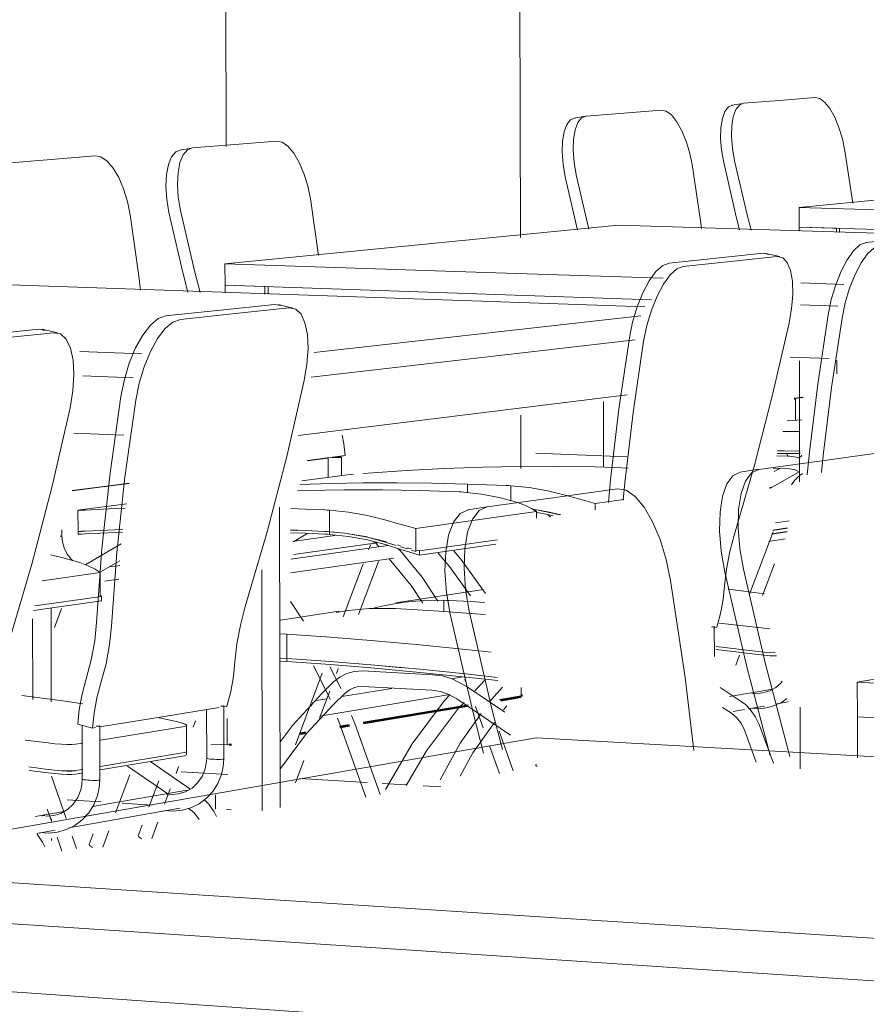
# Model space of a CAD drawing. Header units: metres. Extents: x -32 to 90, y -28 to 32.
# Tile 113 of 148: x 90.07729 to 90.07922, y 1.77402 to 1.77626. Entities that reach past the tile are written whole.
import ezdxf

# ---------------------------------------------------------------- set-up
doc = ezdxf.new("R2010")
doc.units = ezdxf.units.M
doc.layers.get('DEFPOINTS').update_dxf_attribs({"color": 250, "lineweight": 9})
for name, color, linetype, lineweight in [('A-WALL', 113, 'Continuous', 18), ('ARQ-ALV-MEDIA', 250, 'Continuous', 9), ('ARQ-IND-SIMB', 250, 'Continuous', 9), ('ESQUADRIAS', 250, 'Continuous', 25), ('I-FURN', 30, 'Continuous', 18), ('PAREDES', 250, 'Continuous', 50)]:
    doc.layers.add(name, color=color, linetype=linetype, lineweight=lineweight)

msp = doc.modelspace()

# ---------------------------------------------------------------- linework, layer by layer
at = {"layer": 'A-WALL', "lineweight": 9}
for p, q in [((90.0777541, 1.7811202), (90.0777631, 1.7759678)), ((90.0784213, 1.7810657), (90.0784312, 1.7757613)), ((90.078432, 1.7753576), (90.0784322, 1.7752362)), ((90.0784663, 1.7752712), (90.0786732, 1.7752625)), ((90.0784331, 1.7747385), (90.0784332, 1.7747194)), ((90.0784332, 1.7747194), (90.0783837, 1.7747112)), ((90.0780744, 1.7746595), (90.0783131, 1.7746994)), ((90.0777653, 1.7746683), (90.0777654, 1.7746079)), ((90.0779314, 1.7746356), (90.0779442, 1.7746377)), ((90.0780242, 1.7746511), (90.0780425, 1.7746541)), ((90.0777654, 1.7746079), (90.0777284, 1.77461)), ((90.0777654, 1.7746079), (90.0777754, 1.7746095))]:
    msp.add_line(p, q, dxfattribs=at)
at = {"layer": 'ARQ-ALV-MEDIA'}
for p, q in [((90.079011, 1.7751129), (90.0790416, 1.7751174)), ((90.0789958, 1.7750705), (90.079033, 1.7750761))]:
    msp.add_line(p, q, dxfattribs=at)
at = {"layer": 'ARQ-IND-SIMB'}
for p, q in [((90.0777671, 1.7745408), (90.0776607, 1.774547)), ((90.0780833, 1.7745224), (90.0779296, 1.7745314)), ((90.0781719, 1.7745172), (90.0781174, 1.7745204)), ((90.0782503, 1.7745127), (90.0782107, 1.774515)), ((90.0774785, 1.7744784), (90.0774017, 1.774483)), ((90.0775947, 1.7744714), (90.0775265, 1.7744755)), ((90.0777741, 1.7744606), (90.077764, 1.7744612))]:
    msp.add_line(p, q, dxfattribs=at)
at = {"layer": 'DEFPOINTS'}
msp.add_line((90.079033, 1.7750761), (90.0789958, 1.7750705), dxfattribs=at)
at = {"layer": 'ESQUADRIAS', "color": 10}
for p, q in [((90.079002, 1.7750877), (90.0790374, 1.7750929)), ((90.079005, 1.7750962), (90.079038, 1.7751011))]:
    msp.add_line(p, q, dxfattribs=at)
at = {"layer": 'I-FURN', "lineweight": 9}
for p, q in [((90.0790201, 1.7760724), (90.0789384, 1.7760658)), ((90.0791008, 1.776079), (90.0790201, 1.7760724)), ((90.078751, 1.7760506), (90.0786663, 1.7760438)), ((90.0789119, 1.7760614), (90.0789366, 1.7760657)), ((90.0785536, 1.7760323), (90.0785787, 1.7760367)), ((90.0786663, 1.7760438), (90.0785807, 1.7760368)), ((90.0778777, 1.7759798), (90.0777827, 1.7759721)), ((90.0776582, 1.7759596), (90.0776843, 1.7759642)), ((90.0777827, 1.7759721), (90.0776866, 1.7759644)), ((90.0791866, 1.7758388), (90.0791684, 1.775958)), ((90.0773656, 1.7759383), (90.0772643, 1.7759301)), ((90.0774656, 1.7759464), (90.0773656, 1.7759383)), ((90.0785613, 1.7757773), (90.0785331, 1.7758989)), ((90.0785583, 1.7759032), (90.0785869, 1.77578)), ((90.0798205, 1.7759033), (90.0790642, 1.7758292)), ((90.0779729, 1.7757197), (90.0779543, 1.775849)), ((90.0790642, 1.7758292), (90.0796436, 1.7758119)), ((90.0790642, 1.7758292), (90.0790643, 1.7757844)), ((90.0786541, 1.775789), (90.0777604, 1.7757014)), ((90.0794354, 1.7757648), (90.0786541, 1.775789)), ((90.0790643, 1.7757844), (90.0791495, 1.7757818)), ((90.0790644, 1.7757754), (90.0790643, 1.7757844)), ((90.0796437, 1.7757666), (90.0790643, 1.7757844)), ((90.0791495, 1.7757818), (90.0791495, 1.7757728)), ((90.0791561, 1.7757816), (90.0791561, 1.7757725)), ((90.0792164, 1.7757494), (90.0793176, 1.77576)), ((90.0787691, 1.7757026), (90.0788767, 1.7757139)), ((90.0788767, 1.7757139), (90.0789827, 1.775725)), ((90.0790146, 1.7757176), (90.0789087, 1.7757065)), ((90.0789827, 1.775725), (90.0789953, 1.7757223)), ((90.0789888, 1.7757247), (90.0790207, 1.7757174)), ((90.0777604, 1.7757014), (90.0783752, 1.7756808)), ((90.0777604, 1.7757014), (90.0777605, 1.7756526)), ((90.0789087, 1.7757065), (90.0788013, 1.7756952)), ((90.0783752, 1.7756808), (90.0787556, 1.7756682)), ((90.0787143, 1.7756034), (90.0772722, 1.7756535)), ((90.0777605, 1.7756526), (90.0778507, 1.7756495)), ((90.0777605, 1.7756353), (90.0777605, 1.7756526)), ((90.0783753, 1.7756315), (90.0777605, 1.7756526)), ((90.0778507, 1.7756495), (90.0778508, 1.7756322)), ((90.0778586, 1.7756492), (90.0778586, 1.7756319)), ((90.0790685, 1.7756577), (90.079166, 1.7756545)), ((90.0787294, 1.7756193), (90.0783753, 1.7756315)), ((90.07775, 1.775596), (90.0778729, 1.7756089)), ((90.0779063, 1.7756009), (90.0777837, 1.775588)), ((90.0778729, 1.7756089), (90.0778875, 1.7756061)), ((90.0778808, 1.7756085), (90.0779142, 1.7756005)), ((90.079152, 1.7756047), (90.0790674, 1.7756076)), ((90.0776253, 1.775583), (90.07775, 1.775596)), ((90.0777837, 1.775588), (90.0776591, 1.7755749)), ((90.0779627, 1.7754994), (90.0787052, 1.7755827)), ((90.0772053, 1.775539), (90.0773366, 1.7755528)), ((90.0773709, 1.7755445), (90.0772397, 1.7755307)), ((90.0773366, 1.7755528), (90.0773523, 1.7755499)), ((90.0773455, 1.7755523), (90.0773798, 1.7755441)), ((90.0786923, 1.7755288), (90.0779561, 1.7754436)), ((90.0774308, 1.7755017), (90.0775712, 1.7754964)), ((90.0791328, 1.7754861), (90.0790442, 1.7754894)), ((90.0790655, 1.7752055), (90.0790649, 1.775481)), ((90.0791501, 1.7754821), (90.0791501, 1.7754515)), ((90.0775522, 1.7754419), (90.0774372, 1.7754464)), ((90.0786738, 1.7754037), (90.0779263, 1.7753111)), ((90.0790732, 1.7753974), (90.0790529, 1.7753948)), ((90.079053, 1.7753956), (90.0790728, 1.7753981)), ((90.07862, 1.7752389), (90.0786197, 1.7753882)), ((90.0790538, 1.7753931), (90.0790556, 1.7753933)), ((90.0790556, 1.7753933), (90.0790565, 1.7753934)), ((90.0790564, 1.7753935), (90.0790565, 1.7753451)), ((90.0790703, 1.7753465), (90.0790375, 1.7753447)), ((90.0775303, 1.7753119), (90.0774172, 1.7753167)), ((90.0779475, 1.7752544), (90.078033, 1.7752653)), ((90.078033, 1.7752653), (90.0780131, 1.7752621)), ((90.0790139, 1.7752651), (90.0790433, 1.7752639)), ((90.0790156, 1.7752759), (90.0790306, 1.7752759)), ((90.0790306, 1.7752759), (90.0790156, 1.7752759)), ((90.0790306, 1.7752759), (90.0790664, 1.7752757)), ((90.0790664, 1.7752758), (90.0790306, 1.7752759)), ((90.0790363, 1.775269), (90.0790392, 1.7752629)), ((90.0790629, 1.7752603), (90.0790706, 1.7752647)), ((90.0790699, 1.7752666), (90.0790707, 1.7752657)), ((90.0792458, 1.7752718), (90.0791106, 1.7752531)), ((90.0779948, 1.7752596), (90.0779473, 1.7752535)), ((90.0779946, 1.7752154), (90.0779945, 1.7752603)), ((90.0780251, 1.7752617), (90.0780252, 1.7752209)), ((90.0791106, 1.7752531), (90.0789727, 1.7752341)), ((90.0780385, 1.7752214), (90.0779349, 1.7752078)), ((90.0780855, 1.7752257), (90.0780738, 1.7752248)), ((90.0789302, 1.7752276), (90.0789722, 1.7752342)), ((90.0790661, 1.7752294), (90.0789982, 1.7751908)), ((90.0790426, 1.7752354), (90.0790055, 1.775237)), ((90.0790076, 1.7752289), (90.0790204, 1.7752361)), ((90.0774133, 1.7751861), (90.0775028, 1.7751976)), ((90.0775431, 1.7752019), (90.0774762, 1.7751933)), ((90.0775028, 1.7751976), (90.0775428, 1.7752027)), ((90.0783115, 1.7752008), (90.0783115, 1.7751811)), ((90.0784095, 1.775163), (90.0784094, 1.7751969)), ((90.0774762, 1.7751933), (90.0774131, 1.7751853)), ((90.078652, 1.7751898), (90.0785053, 1.7751696)), ((90.0790009, 1.7751936), (90.0789971, 1.7751931)), ((90.0775373, 1.7751559), (90.0774309, 1.775142)), ((90.0785053, 1.7751696), (90.0783556, 1.7751489)), ((90.0786013, 1.7751568), (90.0786665, 1.7751659)), ((90.0786013, 1.7751568), (90.0786013, 1.7751422)), ((90.0774266, 1.7750932), (90.0774265, 1.7751413)), ((90.0774309, 1.775142), (90.0774274, 1.7751415)), ((90.0778845, 1.7751481), (90.0778857, 1.7744658)), ((90.077998, 1.7750925), (90.0779979, 1.7751412)), ((90.0781938, 1.7750998), (90.0784676, 1.7751381)), ((90.0783118, 1.7751422), (90.078355, 1.775149)), ((90.0784599, 1.775144), (90.0784939, 1.7751379)), ((90.0784939, 1.7751372), (90.0784605, 1.7751437)), ((90.0784676, 1.7751234), (90.0784676, 1.7751381)), ((90.078494, 1.7751379), (90.0785228, 1.7751311)), ((90.0785198, 1.7751307), (90.078494, 1.7751372)), ((90.0784997, 1.7751257), (90.0784947, 1.775131)), ((90.0773897, 1.7750967), (90.0773897, 1.7750828)), ((90.0774266, 1.7750871), (90.0774266, 1.7750934)), ((90.0774349, 1.7750931), (90.0774296, 1.775093)), ((90.0774349, 1.7750934), (90.0774428, 1.7750937)), ((90.0774428, 1.7750935), (90.0774349, 1.7750931)), ((90.0774428, 1.7750937), (90.077511, 1.7750968)), ((90.077511, 1.7750968), (90.0775287, 1.7750974)), ((90.0779462, 1.7750875), (90.0779152, 1.7750695)), ((90.0779192, 1.7750713), (90.0780097, 1.7750839)), ((90.077998, 1.7750864), (90.077998, 1.7750925)), ((90.077998, 1.7750925), (90.0780409, 1.7750881)), ((90.0780093, 1.7750916), (90.077998, 1.7750925)), ((90.078041, 1.775088), (90.078084, 1.7750805)), ((90.078084, 1.7750797), (90.078041, 1.7750879)), ((90.0781938, 1.7750998), (90.0781939, 1.7750514)), ((90.0789514, 1.7749507), (90.0790054, 1.7750922)), ((90.0773885, 1.7750824), (90.0773864, 1.7750822)), ((90.0773897, 1.7750829), (90.0773898, 1.7750828)), ((90.0774447, 1.7750181), (90.0775249, 1.775065)), ((90.0779101, 1.7750301), (90.078131, 1.7750614)), ((90.0781064, 1.7750674), (90.077916, 1.7750405)), ((90.0780841, 1.7750804), (90.0781269, 1.7750698)), ((90.0781269, 1.7750682), (90.0780841, 1.7750797)), ((90.0780916, 1.7750634), (90.0780864, 1.7750521)), ((90.0780956, 1.7750667), (90.0780998, 1.7750665)), ((90.0781107, 1.775058), (90.0781001, 1.7750695)), ((90.0781493, 1.7750612), (90.0781269, 1.7750682)), ((90.0781524, 1.7750625), (90.0781589, 1.7750606)), ((90.0782021, 1.7750489), (90.0783793, 1.7750742)), ((90.0782021, 1.7750395), (90.0783757, 1.7750645)), ((90.0781939, 1.7750476), (90.0781843, 1.7750505)), ((90.0781939, 1.7750511), (90.0781939, 1.7750476)), ((90.0781944, 1.7750508), (90.0782021, 1.7750489)), ((90.0782021, 1.7750489), (90.0782021, 1.7750395)), ((90.0775213, 1.7750264), (90.0774792, 1.7750019)), ((90.0781436, 1.7750322), (90.0779101, 1.7749987)), ((90.078029, 1.7748989), (90.0780742, 1.7750195)), ((90.0781089, 1.7750246), (90.0780638, 1.7749043)), ((90.0790087, 1.7750196), (90.078981, 1.7749472)), ((90.0773455, 1.7749812), (90.0774767, 1.7749996)), ((90.0774768, 1.7749484), (90.0774767, 1.7749996)), ((90.0774988, 1.7750128), (90.0775217, 1.775016)), ((90.0778442, 1.7750057), (90.0778452, 1.7744586)), ((90.0775192, 1.7749846), (90.0774874, 1.7749801)), ((90.0781481, 1.7749309), (90.0783477, 1.7749609)), ((90.0804629, 1.7749707), (90.0791965, 1.7747506)), ((90.0773253, 1.7749135), (90.07748, 1.7749357)), ((90.0773284, 1.7749238), (90.07748, 1.7749455)), ((90.07748, 1.7749455), (90.077477, 1.7749483)), ((90.07748, 1.7749357), (90.07748, 1.7749455)), ((90.0779094, 1.7749339), (90.0779387, 1.7748893)), ((90.0782577, 1.7749367), (90.0782577, 1.7749109)), ((90.0773655, 1.7749176), (90.0773658, 1.774706)), ((90.0773894, 1.7749176), (90.0773735, 1.7748746)), ((90.0778865, 1.7748916), (90.0780199, 1.7749116)), ((90.0773236, 1.7748944), (90.0773239, 1.7747111)), ((90.0788827, 1.7748849), (90.0789711, 1.7748746)), ((90.0779006, 1.7748595), (90.077886, 1.7748604)), ((90.0788717, 1.7748767), (90.0788718, 1.7748089)), ((90.0788719, 1.7748743), (90.0788772, 1.7748752)), ((90.0779007, 1.7748043), (90.0779006, 1.7748595)), ((90.0788756, 1.7748318), (90.0789712, 1.7748205)), ((90.0789712, 1.7748134), (90.0788756, 1.7748247)), ((90.0789712, 1.7748205), (90.0789851, 1.774819)), ((90.0789851, 1.774819), (90.0789983, 1.7748179)), ((90.0789983, 1.7748179), (90.0790099, 1.7748174)), ((90.0790099, 1.7748171), (90.0789983, 1.7748177)), ((90.0778861, 1.7748053), (90.0779007, 1.7748043)), ((90.0779007, 1.7748043), (90.0778861, 1.7748052)), ((90.0778861, 1.7747984), (90.0779007, 1.7747974)), ((90.0779007, 1.7747974), (90.0779007, 1.7748043)), ((90.0779007, 1.7748043), (90.0779997, 1.7747973)), ((90.0779997, 1.7747973), (90.0781007, 1.7747892)), ((90.0789293, 1.7748119), (90.0789207, 1.7747892)), ((90.0779202, 1.7746085), (90.0779812, 1.7747714)), ((90.0780177, 1.7747814), (90.0780136, 1.7747705)), ((90.0780735, 1.774776), (90.0780539, 1.7747749)), ((90.0780735, 1.774776), (90.0782315, 1.7747676)), ((90.0781007, 1.7747892), (90.0782033, 1.7747798)), ((90.0781638, 1.7747835), (90.0781007, 1.7747892)), ((90.0782033, 1.7747798), (90.0783073, 1.7747693)), ((90.0779806, 1.774725), (90.078007, 1.774751)), ((90.0782751, 1.7747585), (90.0782978, 1.7747622)), ((90.0783049, 1.7747569), (90.0783068, 1.774752)), ((90.0783073, 1.7747693), (90.0783785, 1.7747615)), ((90.0783277, 1.7747307), (90.0783515, 1.7747562)), ((90.0791965, 1.7747506), (90.0802265, 1.7746969)), ((90.0791965, 1.7747506), (90.0791966, 1.774672)), ((90.0779986, 1.7747305), (90.0779754, 1.7746687)), ((90.0780336, 1.7747258), (90.0780072, 1.7746998)), ((90.0780257, 1.7747179), (90.0781394, 1.7747364)), ((90.0780724, 1.7747405), (90.0780609, 1.7747399)), ((90.0782304, 1.7747321), (90.0780724, 1.7747405)), ((90.0783078, 1.7747418), (90.0783963, 1.7746823)), ((90.0788853, 1.7747386), (90.0789308, 1.7747083)), ((90.0789065, 1.774718), (90.0790043, 1.7747348)), ((90.0779686, 1.7747086), (90.077992, 1.7747124)), ((90.0782709, 1.7747224), (90.0779759, 1.7746737)), ((90.078409, 1.7746305), (90.0782871, 1.7747127)), ((90.078957, 1.7747256), (90.0789577, 1.7747256)), ((90.0790398, 1.7747058), (90.079014, 1.7747013)), ((90.0776134, 1.774671), (90.0777475, 1.7746927)), ((90.0777188, 1.7745777), (90.0777186, 1.7746879)), ((90.0777578, 1.774697), (90.077758, 1.7745763)), ((90.0777579, 1.7746944), (90.0777643, 1.7746954)), ((90.0783468, 1.7746466), (90.0783294, 1.7746954)), ((90.0784007, 1.7746968), (90.0783926, 1.7746879)), ((90.0789106, 1.77468), (90.0788907, 1.7746932)), ((90.0789406, 1.7746884), (90.0789143, 1.7746838)), ((90.0789858, 1.7746963), (90.0789497, 1.77469)), ((90.0790668, 1.7745539), (90.0790665, 1.7746939)), ((90.0774761, 1.7746488), (90.0776134, 1.774671)), ((90.077653, 1.7746602), (90.0776108, 1.7746694)), ((90.0776937, 1.7746624), (90.0776883, 1.774648)), ((90.0780159, 1.7746689), (90.0780245, 1.7746472)), ((90.0780481, 1.7746745), (90.0780552, 1.7746567)), ((90.0791966, 1.774672), (90.0793468, 1.774664)), ((90.0791968, 1.7745783), (90.0791966, 1.774672)), ((90.0802266, 1.7746166), (90.0791966, 1.774672)), ((90.0774596, 1.7746462), (90.077426, 1.774655)), ((90.0774364, 1.7745301), (90.0774362, 1.7746525)), ((90.0774596, 1.7746462), (90.0774663, 1.7746473)), ((90.077476, 1.7746516), (90.0774762, 1.7745287)), ((90.0774773, 1.7746189), (90.0776682, 1.7746501)), ((90.0776727, 1.7746525), (90.0776728, 1.7745932)), ((90.0780805, 1.7744892), (90.0780245, 1.7746472)), ((90.0780552, 1.7746567), (90.0781125, 1.7744951)), ((90.078383, 1.7746392), (90.0784152, 1.774549)), ((90.0789671, 1.7745685), (90.0789393, 1.7746437)), ((90.0789735, 1.7746545), (90.0790063, 1.7745663)), ((90.0784671, 1.7746239), (90.0767619, 1.7743276)), ((90.0773064, 1.7746189), (90.0773589, 1.7746124)), ((90.0811827, 1.7744727), (90.0784671, 1.7746239)), ((90.0774206, 1.7746096), (90.0774373, 1.7746123)), ((90.0776724, 1.774592), (90.0776683, 1.7745907)), ((90.0776728, 1.7745935), (90.0776728, 1.7745857)), ((90.0783837, 1.7745432), (90.0783614, 1.7746058)), ((90.0774771, 1.7745591), (90.0776683, 1.774591)), ((90.0776683, 1.7745832), (90.0774772, 1.7745512)), ((90.0775918, 1.7745692), (90.0776808, 1.7745081)), ((90.0776725, 1.7745845), (90.0776683, 1.7745832)), ((90.0776729, 1.7745863), (90.0776732, 1.7745855)), ((90.077746, 1.7745751), (90.077741, 1.7745751)), ((90.0777504, 1.7745751), (90.077746, 1.7745751)), ((90.0777541, 1.7745753), (90.0777504, 1.7745751)), ((90.0777567, 1.7745756), (90.0777541, 1.7745753)), ((90.0777581, 1.7745764), (90.0777582, 1.7745762)), ((90.0779392, 1.7745723), (90.0779204, 1.774522)), ((90.0773148, 1.7745579), (90.077359, 1.7745524)), ((90.077359, 1.7745445), (90.077316, 1.7745499)), ((90.077359, 1.7745524), (90.0773743, 1.7745507)), ((90.0773743, 1.7745507), (90.0773889, 1.7745495)), ((90.0773889, 1.7745495), (90.0774021, 1.7745489)), ((90.0774021, 1.7745489), (90.0774129, 1.774549)), ((90.0774129, 1.7745487), (90.0774021, 1.7745486)), ((90.0774129, 1.774549), (90.0774207, 1.7745497)), ((90.0774207, 1.7745494), (90.0774129, 1.7745487)), ((90.0774207, 1.7745497), (90.0774376, 1.7745525)), ((90.0776303, 1.7744972), (90.0775391, 1.7745599)), ((90.0776551, 1.7745589), (90.0776493, 1.7745434)), ((90.0784663, 1.7745621), (90.0784672, 1.7745645)), ((90.0773661, 1.7745367), (90.0773995, 1.7744408)), ((90.0774375, 1.7745445), (90.0774207, 1.7745417)), ((90.0774638, 1.7745274), (90.0774588, 1.7745275)), ((90.0774684, 1.7745275), (90.0774638, 1.7745274)), ((90.0774721, 1.7745276), (90.0774684, 1.7745275)), ((90.0774748, 1.7745279), (90.0774721, 1.7745276)), ((90.0774763, 1.7745288), (90.0774764, 1.7745286)), ((90.0775442, 1.7745402), (90.0775121, 1.774454)), ((90.0775876, 1.7744669), (90.0776098, 1.7745263)), ((90.0774595, 1.7744682), (90.0776747, 1.7745054)), ((90.0776362, 1.7745082), (90.0776232, 1.7744733)), ((90.0776278, 1.7744961), (90.0776289, 1.7744961)), ((90.0777389, 1.7744622), (90.0777389, 1.7744944)), ((90.0773662, 1.774435), (90.0773569, 1.7744619)), ((90.077658, 1.774464), (90.0774055, 1.7744198)), ((90.0773291, 1.7744457), (90.0773952, 1.7744571)), ((90.0773445, 1.7744472), (90.0773456, 1.7744472)), ((90.0773663, 1.7744398), (90.0773663, 1.774434)), ((90.0773749, 1.7744145), (90.0773331, 1.7744071)), ((90.0774967, 1.7744125), (90.077483, 1.7743757)), ((90.0775632, 1.7744014), (90.0775723, 1.7744259)), ((90.0776079, 1.7744323), (90.0775942, 1.7743956)), ((90.0773664, 1.7743952), (90.0773664, 1.774391)), ((90.0773902, 1.7743663), (90.0773789, 1.7743985)), ((90.0774136, 1.7744006), (90.0774234, 1.7743724)), ((90.0774519, 1.7743816), (90.0774609, 1.7744059)), ((90.0767619, 1.7743276), (90.0779089, 1.7742539)), ((90.0779091, 1.7741597), (90.076762, 1.7742357)), ((90.0779089, 1.7742539), (90.0796933, 1.7741392)), ((90.0788062, 1.7739406), (90.0757566, 1.7741529)), ((90.079588, 1.7740484), (90.0779091, 1.7741597))]:
    msp.add_line(p, q, dxfattribs=at)
for points in [[(90.0791684, 1.775958, 0), (90.0791627, 1.7759852, 0), (90.0791548, 1.7760111, 0), (90.0791452, 1.7760343, 0), (90.0791344, 1.7760537, 0), (90.079123, 1.776068, 0), (90.0791116, 1.7760766, 0), (90.0791008, 1.776079, 0)], [(90.0788212, 1.7759268, 0), (90.0788153, 1.7759546, 0), (90.0788072, 1.7759812, 0), (90.0787973, 1.776005, 0), (90.0787861, 1.7760247, 0), (90.0787742, 1.7760394, 0), (90.0787623, 1.7760482, 0), (90.078751, 1.7760506, 0)], [(90.0788931, 1.7759313, 0), (90.0788883, 1.775959, 0), (90.0788861, 1.7759858, 0), (90.0788867, 1.7760103, 0), (90.07889, 1.7760312, 0), (90.0788959, 1.7760472, 0), (90.0789039, 1.7760575, 0), (90.0789138, 1.7760615, 0)], [(90.0789384, 1.7760658, 0), (90.0789286, 1.7760617, 0), (90.0789206, 1.7760514, 0), (90.0789148, 1.7760354, 0), (90.0789115, 1.7760146, 0), (90.0789109, 1.7759901, 0), (90.078913, 1.7759632, 0), (90.0789178, 1.7759355, 0)], [(90.0785331, 1.7758989, 0), (90.0785282, 1.7759273, 0), (90.0785261, 1.7759548, 0), (90.0785269, 1.7759799, 0), (90.0785305, 1.7760013, 0), (90.0785368, 1.7760177, 0), (90.0785453, 1.7760283, 0), (90.0785556, 1.7760325, 0)], [(90.0785807, 1.7760368, 0), (90.0785704, 1.7760326, 0), (90.0785619, 1.776022, 0), (90.0785557, 1.7760056, 0), (90.0785521, 1.7759843, 0), (90.0785513, 1.7759591, 0), (90.0785534, 1.7759316, 0), (90.0785583, 1.7759032, 0)], [(90.0779543, 1.775849, 0), (90.0779482, 1.7758784, 0), (90.0779395, 1.7759065, 0), (90.0779288, 1.7759317, 0), (90.0779165, 1.7759526, 0), (90.0779035, 1.7759681, 0), (90.0778903, 1.7759774, 0), (90.0778777, 1.7759798, 0)], [(90.0776332, 1.775818, 0), (90.0776282, 1.7758481, 0), (90.0776263, 1.7758772, 0), (90.0776275, 1.7759039, 0), (90.0776319, 1.7759266, 0), (90.0776392, 1.775944, 0), (90.0776489, 1.7759553, 0), (90.0776605, 1.7759598, 0)], [(90.0776866, 1.7759644, 0), (90.077675, 1.7759599, 0), (90.0776653, 1.7759486, 0), (90.0776581, 1.7759311, 0), (90.0776537, 1.7759085, 0), (90.0776524, 1.7758818, 0), (90.0776544, 1.7758526, 0), (90.0776594, 1.7758225, 0)], [(90.0775453, 1.7758122, 0), (90.0775391, 1.7758425, 0), (90.0775302, 1.7758713, 0), (90.0775191, 1.7758971, 0), (90.0775063, 1.7759185, 0), (90.0774927, 1.7759344, 0), (90.0774788, 1.7759439, 0), (90.0774656, 1.7759464, 0)], [(90.0789178, 1.7759355, 0), (90.0789473, 1.7758094, 0), (90.0789553, 1.7757776, 0)], [(90.0788426, 1.7757815, 0), (90.0788403, 1.7757988, 0), (90.0788212, 1.7759268, 0)], [(90.0789293, 1.7757784, 0), (90.0789225, 1.7758052, 0), (90.0788931, 1.7759313, 0)], [(90.0776594, 1.7758225, 0), (90.0776911, 1.7756855, 0), (90.0777038, 1.7756357, 0)], [(90.0775688, 1.7756409, 0), (90.0775649, 1.7756731, 0), (90.0775453, 1.7758122, 0)], [(90.0776762, 1.7756367, 0), (90.0776649, 1.7756811, 0), (90.0776332, 1.775818, 0)], [(90.0791303, 1.775585, 0), (90.0791375, 1.7756197, 0), (90.0791475, 1.7756534, 0), (90.0791598, 1.7756842, 0), (90.0791736, 1.7757105, 0), (90.0791881, 1.7757308, 0), (90.0792026, 1.775744, 0), (90.0792164, 1.7757494, 0)], [(90.0792479, 1.7757422, 0), (90.0792342, 1.7757368, 0), (90.0792197, 1.7757236, 0), (90.0792051, 1.7757033, 0), (90.0791913, 1.775677, 0), (90.0791791, 1.7756461, 0), (90.0791691, 1.7756124, 0), (90.0791619, 1.7755776, 0)], [(90.0790412, 1.7755636, 0), (90.0790472, 1.7755985, 0), (90.0790499, 1.7756317, 0), (90.0790491, 1.7756614, 0), (90.0790449, 1.775686, 0), (90.0790374, 1.7757042, 0), (90.0790272, 1.7757149, 0), (90.0790146, 1.7757176, 0)], [(90.0786788, 1.7755329, 0), (90.0786863, 1.7755687, 0), (90.0786966, 1.7756034, 0), (90.0787094, 1.7756352, 0), (90.0787239, 1.7756624, 0), (90.0787392, 1.7756834, 0), (90.0787545, 1.775697, 0), (90.0787691, 1.7757026, 0)], [(90.0788013, 1.7756952, 0), (90.0787868, 1.7756896, 0), (90.0787714, 1.7756759, 0), (90.0787561, 1.7756549, 0), (90.0787417, 1.7756277, 0), (90.0787289, 1.7755959, 0), (90.0787185, 1.7755611, 0), (90.0787111, 1.7755253, 0)], [(90.0779403, 1.7754358, 0), (90.0779466, 1.7754733, 0), (90.077949, 1.7755089, 0), (90.0779475, 1.7755408, 0), (90.0779421, 1.7755672, 0), (90.0779331, 1.7755867, 0), (90.077921, 1.7755981, 0), (90.0779063, 1.7756009, 0)], [(90.0775239, 1.7753997, 0), (90.0775318, 1.7754382, 0), (90.0775431, 1.7754757, 0), (90.0775573, 1.77551, 0), (90.0775735, 1.7755393, 0), (90.0775909, 1.775562, 0), (90.0776085, 1.7755768, 0), (90.0776253, 1.775583, 0)], [(90.0790827, 1.775222, 0), (90.0790878, 1.7752729, 0), (90.0791066, 1.7754276, 0), (90.0791303, 1.775585, 0)], [(90.0791619, 1.7755776, 0), (90.0791381, 1.7754202, 0), (90.0791193, 1.7752654, 0), (90.0791153, 1.7752269, 0)], [(90.0776591, 1.7755749, 0), (90.0776423, 1.7755687, 0), (90.0776248, 1.7755539, 0), (90.0776074, 1.7755312, 0), (90.0775912, 1.7755018, 0), (90.077577, 1.7754674, 0), (90.0775657, 1.77543, 0), (90.0775578, 1.7753914, 0)], [(90.0789174, 1.7750867, 0), (90.0789629, 1.7752439, 0), (90.0790042, 1.7754032, 0), (90.0790412, 1.7755636, 0)], [(90.0774087, 1.7753741, 0), (90.0774151, 1.7754128, 0), (90.0774174, 1.7754496, 0), (90.0774154, 1.7754826, 0), (90.0774094, 1.7755098, 0), (90.0773996, 1.7755299, 0), (90.0773865, 1.7755417, 0), (90.0773709, 1.7755445, 0)], [(90.0786311, 1.7751588, 0), (90.0786362, 1.7752113, 0), (90.0786549, 1.7753707, 0), (90.0786788, 1.7755329, 0)], [(90.0787111, 1.7755253, 0), (90.0786871, 1.775363, 0), (90.0786683, 1.7752035, 0), (90.0786644, 1.7751638, 0)], [(90.0778066, 1.7749227, 0), (90.0778561, 1.775092, 0), (90.0779007, 1.7752633, 0), (90.0779403, 1.7754358, 0)], [(90.0774688, 1.7748864, 0), (90.077481, 1.7750536, 0), (90.0774994, 1.7752251, 0), (90.0775239, 1.7753997, 0)], [(90.0775578, 1.7753914, 0), (90.0775333, 1.7752167, 0), (90.0775148, 1.7750451, 0), (90.0775025, 1.7748778, 0)], [(90.0790553, 1.7753939, 0), (90.0790533, 1.7753941, 0), (90.0790533, 1.7753941, 0)], [(90.0772702, 1.7748435, 0), (90.0773216, 1.7750186, 0), (90.0773678, 1.7751957, 0), (90.0774087, 1.7753741, 0)], [(90.078033, 1.7752653, 0), (90.0780302, 1.7752922, 0), (90.0780267, 1.7753117, 0)], [(90.0790272, 1.7753204, 0), (90.0790305, 1.7753204, 0), (90.0790663, 1.7753202, 0)], [(90.0780241, 1.775262, 0), (90.0780221, 1.7752622, 0), (90.0780193, 1.7752625, 0), (90.0780158, 1.7752626, 0)], [(90.0790664, 1.7752701, 0), (90.0790306, 1.7752703, 0), (90.0790142, 1.7752703, 0)], [(90.0790433, 1.7752639, 0), (90.079058, 1.7752618, 0), (90.0790665, 1.7752589, 0)], [(90.0780041, 1.7752612, 0), (90.0780079, 1.775261, 0), (90.0780119, 1.775261, 0), (90.0780158, 1.7752609, 0), (90.0780193, 1.775261, 0), (90.0780221, 1.7752611, 0), (90.0780241, 1.7752613, 0)], [(90.0780241, 1.7752613, 0), (90.0780251, 1.7752615, 0), (90.0780253, 1.7752616, 0)], [(90.0786013, 1.7752397, 0), (90.0785171, 1.7752411, 0), (90.078432, 1.7752409, 0), (90.078346, 1.7752393, 0), (90.0782595, 1.7752362, 0), (90.0781726, 1.7752316, 0), (90.0780855, 1.7752257, 0)], [(90.0780525, 1.7752229, 0), (90.0780444, 1.7752221, 0), (90.0780385, 1.7752214, 0)], [(90.0786013, 1.7752397, 0), (90.0786443, 1.7752383, 0), (90.0786772, 1.775237, 0)], [(90.0788956, 1.7750006, 0), (90.0788874, 1.775048, 0), (90.0788838, 1.7750942, 0), (90.0788848, 1.7751366, 0), (90.0788904, 1.7751729, 0), (90.0789004, 1.7752011, 0), (90.0789141, 1.7752196, 0), (90.0789307, 1.7752276, 0)], [(90.0789727, 1.7752341, 0), (90.0789561, 1.7752262, 0), (90.0789424, 1.7752076, 0), (90.0789325, 1.7751794, 0), (90.0789269, 1.7751431, 0), (90.0789259, 1.7751007, 0), (90.0789296, 1.7750545, 0), (90.0789378, 1.775007, 0)], [(90.0790426, 1.7752354, 0), (90.0790539, 1.7752335, 0), (90.0790646, 1.7752287, 0)], [(90.0790722, 1.775225, 0), (90.0790641, 1.7752193, 0), (90.0790537, 1.7752085, 0), (90.0790473, 1.775199, 0)], [(90.0779311, 1.7751999, 0), (90.0780007, 1.7752021, 0), (90.0780743, 1.7752034, 0), (90.0781508, 1.7752036, 0), (90.0782299, 1.7752028, 0), (90.0783115, 1.7752008, 0)], [(90.0783987, 1.7751975, 0), (90.0783551, 1.7751993, 0), (90.0783115, 1.7752008, 0)], [(90.0784094, 1.7751969, 0), (90.0784041, 1.7751972, 0), (90.0783987, 1.7751975, 0)], [(90.0784094, 1.7751969, 0), (90.0784516, 1.7751927, 0), (90.0784938, 1.7751854, 0), (90.0785359, 1.775175, 0)], [(90.0782037, 1.7751863, 0), (90.078118, 1.7751878, 0), (90.0780312, 1.7751878, 0), (90.0779436, 1.7751861, 0), (90.0779252, 1.7751856, 0)], [(90.0782037, 1.7751863, 0), (90.0782474, 1.7751848, 0), (90.0782913, 1.775183, 0)], [(90.0782913, 1.775183, 0), (90.0782967, 1.7751827, 0), (90.0783021, 1.7751824, 0)], [(90.0784226, 1.7751594, 0), (90.0783832, 1.7751702, 0), (90.078343, 1.7751779, 0), (90.0783021, 1.7751824, 0)], [(90.0785359, 1.775175, 0), (90.0785579, 1.7751688, 0), (90.07858, 1.7751626, 0), (90.0786013, 1.7751568, 0)], [(90.0787725, 1.7749817, 0), (90.0787625, 1.7750294, 0), (90.0787487, 1.7750747, 0), (90.0787317, 1.775115, 0), (90.0787124, 1.7751483, 0), (90.078692, 1.7751726, 0), (90.0786715, 1.7751868, 0), (90.078652, 1.7751898, 0)], [(90.0784676, 1.7751381, 0), (90.0784563, 1.7751453, 0), (90.0784411, 1.7751526, 0), (90.0784226, 1.7751594, 0)], [(90.0774269, 1.7751412, 0), (90.0774295, 1.7751411, 0), (90.0774349, 1.7751413, 0), (90.0774428, 1.7751417, 0)], [(90.0774428, 1.7751417, 0), (90.0775109, 1.7751449, 0), (90.0775339, 1.7751457, 0)], [(90.077987, 1.7751418, 0), (90.0779425, 1.7751437, 0), (90.0779099, 1.7751449, 0)], [(90.0779979, 1.7751412, 0), (90.0779925, 1.7751415, 0), (90.077987, 1.7751418, 0)], [(90.0779979, 1.7751412, 0), (90.0780408, 1.7751368, 0), (90.0780839, 1.7751292, 0), (90.0781268, 1.7751186, 0)], [(90.0782719, 1.7749051, 0), (90.0782635, 1.7749545, 0), (90.07826, 1.7750027, 0), (90.0782616, 1.775047, 0), (90.0782681, 1.7750849, 0), (90.0782792, 1.7751143, 0), (90.0782943, 1.7751338, 0), (90.0783124, 1.7751422, 0)], [(90.0783556, 1.7751489, 0), (90.0783375, 1.7751405, 0), (90.0783225, 1.7751211, 0), (90.0783114, 1.7750916, 0), (90.078305, 1.7750536, 0), (90.0783034, 1.7750093, 0), (90.0783069, 1.7749611, 0), (90.0783153, 1.7749116, 0)], [(90.0785058, 1.7751286, 0), (90.078494, 1.7751314, 0), (90.0784696, 1.7751363, 0)], [(90.0781268, 1.7751186, 0), (90.0781492, 1.7751122, 0), (90.0781719, 1.7751057, 0), (90.0781938, 1.7750998, 0)], [(90.0774268, 1.7750934, 0), (90.077427, 1.7750933, 0), (90.0774296, 1.7750932, 0)], [(90.0774296, 1.775093, 0), (90.077427, 1.775093, 0), (90.0774268, 1.7750931, 0)], [(90.0774429, 1.7750874, 0), (90.077435, 1.775087, 0), (90.0774296, 1.7750868, 0), (90.077427, 1.7750869, 0), (90.0774275, 1.7750872, 0), (90.0774294, 1.7750876, 0)], [(90.0774296, 1.7750932, 0), (90.0774349, 1.7750934, 0), (90.0774349, 1.7750934, 0)], [(90.077528, 1.7750912, 0), (90.077511, 1.7750906, 0), (90.0774429, 1.7750874, 0)], [(90.0779092, 1.7750964, 0), (90.0779426, 1.7750951, 0), (90.077987, 1.7750932, 0)], [(90.0779871, 1.7750931, 0), (90.0779426, 1.7750951, 0), (90.0779092, 1.7750963, 0)], [(90.0779092, 1.7750902, 0), (90.077943, 1.775089, 0), (90.0779879, 1.775087, 0)], [(90.077987, 1.7750932, 0), (90.0779925, 1.7750929, 0), (90.077998, 1.7750925, 0)], [(90.077998, 1.7750925, 0), (90.0779926, 1.7750928, 0), (90.0779871, 1.7750931, 0)], [(90.0779879, 1.775087, 0), (90.0779929, 1.7750867, 0), (90.077998, 1.7750864, 0)], [(90.0781269, 1.7750623, 0), (90.0780841, 1.7750738, 0), (90.078041, 1.7750818, 0), (90.077998, 1.7750864, 0)], [(90.0788951, 1.7749693, 0), (90.0788995, 1.7750077, 0), (90.078907, 1.7750473, 0), (90.0789174, 1.7750867, 0)], [(90.0773898, 1.7750828, 0), (90.0773896, 1.7750827, 0), (90.0773885, 1.7750824, 0)], [(90.0774142, 1.7750272, 0), (90.0774116, 1.7750294, 0), (90.0774021, 1.7750415, 0), (90.077395, 1.7750556, 0), (90.0773911, 1.7750693, 0), (90.0773897, 1.7750828, 0)], [(90.0782021, 1.7750395, 0), (90.0781779, 1.7750465, 0), (90.0781524, 1.7750544, 0), (90.0781269, 1.7750623, 0)], [(90.0774307, 1.7750225, 0), (90.0773898, 1.7750342, 0), (90.0773639, 1.7750398, 0)], [(90.078154, 1.7750541, 0), (90.0781554, 1.7750505, 0), (90.0781554, 1.7750505, 0)], [(90.0781541, 1.7750541, 0), (90.0782079, 1.7749893, 0), (90.0782439, 1.7749349, 0)], [(90.0781752, 1.7750532, 0), (90.078172, 1.7750542, 0), (90.078159, 1.7750582, 0)], [(90.0781752, 1.775056, 0), (90.0781779, 1.7750553, 0), (90.0781843, 1.7750535, 0)], [(90.078318, 1.7749464, 0), (90.0782705, 1.7750134, 0), (90.0782446, 1.7750435, 0)], [(90.0783519, 1.7749517, 0), (90.0782986, 1.7750274, 0), (90.0782803, 1.7750488, 0)], [(90.0774767, 1.7749996, 0), (90.0774654, 1.7750074, 0), (90.0774499, 1.7750152, 0), (90.0774307, 1.7750225, 0)], [(90.0781333, 1.7750307, 0), (90.0781832, 1.7749705, 0), (90.07821, 1.7749299, 0)], [(90.0789988, 1.7745843, 0), (90.0789458, 1.7747856, 0), (90.0788956, 1.7750006, 0)], [(90.0789378, 1.775007, 0), (90.078988, 1.7747918, 0), (90.0790435, 1.7745819, 0)], [(90.0788254, 1.7745953, 0), (90.0788052, 1.774761, 0), (90.0787725, 1.7749817, 0)], [(90.0788772, 1.7748752, 0), (90.0788855, 1.7749067, 0), (90.0788916, 1.7749385, 0), (90.0788951, 1.7749693, 0)], [(90.078985, 1.7749515, 0), (90.0789625, 1.7749545, 0), (90.0789033, 1.7749618, 0)], [(90.0781239, 1.774925, 0), (90.0781674, 1.7749324, 0), (90.0782121, 1.7749363, 0), (90.0782577, 1.7749367, 0)], [(90.0782697, 1.7749362, 0), (90.0782637, 1.7749365, 0), (90.0782577, 1.7749367, 0)], [(90.0783495, 1.7749319, 0), (90.0783189, 1.7749337, 0), (90.0782697, 1.7749362, 0)], [(90.0777831, 1.7747966, 0), (90.0777874, 1.7748378, 0), (90.0777953, 1.7748804, 0), (90.0778066, 1.7749227, 0)], [(90.0781355, 1.7749182, 0), (90.078088, 1.7749176, 0), (90.0780405, 1.7749133, 0), (90.0780127, 1.7749091, 0)], [(90.0780923, 1.774917, 0), (90.0781036, 1.7749202, 0), (90.0781239, 1.774925, 0)], [(90.0781355, 1.7749182, 0), (90.0781414, 1.774918, 0), (90.0781475, 1.7749177, 0)], [(90.0781475, 1.7749177, 0), (90.078197, 1.7749152, 0), (90.0782465, 1.7749122, 0)], [(90.0783523, 1.7749038, 0), (90.0783397, 1.774905, 0), (90.0782465, 1.7749122, 0)], [(90.0783473, 1.7745894, 0), (90.078324, 1.7746809, 0), (90.0782719, 1.7749051, 0)], [(90.0783153, 1.7749116, 0), (90.0783674, 1.7746873, 0), (90.0783903, 1.7745975, 0)], [(90.0774451, 1.774758, 0), (90.0774566, 1.7748011, 0), (90.0774646, 1.7748444, 0), (90.0774688, 1.7748864, 0)], [(90.0775025, 1.7748778, 0), (90.0774983, 1.7748358, 0), (90.0774902, 1.7747924, 0), (90.0774787, 1.7747493, 0)], [(90.0788651, 1.7748758, 0), (90.0788684, 1.774876, 0), (90.0788707, 1.7748762, 0)], [(90.0788707, 1.7748762, 0), (90.0788718, 1.7748766, 0), (90.0788719, 1.7748767, 0)], [(90.0789711, 1.7748746, 0), (90.078985, 1.7748731, 0), (90.0789982, 1.774872, 0)], [(90.0779006, 1.7748595, 0), (90.0779996, 1.7748526, 0), (90.0781006, 1.7748445, 0), (90.0782032, 1.7748353, 0), (90.0783072, 1.7748248, 0), (90.0783653, 1.7748186, 0)], [(90.0777643, 1.7746954, 0), (90.0777733, 1.7747293, 0), (90.0777797, 1.7747635, 0), (90.0777831, 1.7747966, 0)], [(90.0781007, 1.7747892, 0), (90.0779997, 1.7747974, 0), (90.0779007, 1.7748043, 0)], [(90.0783802, 1.7747541, 0), (90.0783073, 1.7747621, 0), (90.0782033, 1.7747727, 0), (90.0781007, 1.7747822, 0), (90.0779997, 1.7747904, 0), (90.0779007, 1.7747974, 0)], [(90.0790132, 1.7748101, 0), (90.0790099, 1.7748102, 0), (90.0789983, 1.7748108, 0), (90.0789851, 1.7748119, 0), (90.0789712, 1.7748134, 0)], [(90.0779615, 1.7747877, 0), (90.0779942, 1.7747235, 0), (90.077999, 1.7747113, 0)], [(90.0779986, 1.7747851, 0), (90.0780218, 1.7747401, 0), (90.0780235, 1.7747359, 0)], [(90.078007, 1.774751, 0), (90.0780209, 1.7747622, 0), (90.0780368, 1.7747703, 0), (90.0780539, 1.7747749, 0)], [(90.077426, 1.774655, 0), (90.0774294, 1.7746886, 0), (90.0774358, 1.7747234, 0), (90.0774451, 1.774758, 0)], [(90.0774787, 1.7747493, 0), (90.0774695, 1.7747147, 0), (90.077463, 1.7746799, 0), (90.0774596, 1.7746462, 0)], [(90.0782315, 1.7747676, 0), (90.0782541, 1.7747647, 0), (90.0782763, 1.7747581, 0), (90.0783078, 1.7747418, 0)], [(90.078982, 1.774726, 0), (90.0789975, 1.7747306, 0), (90.0790115, 1.7747385, 0), (90.0790235, 1.7747494, 0), (90.0790262, 1.7747531, 0)], [(90.0780336, 1.7747258, 0), (90.0780446, 1.7747341, 0), (90.0780533, 1.774738, 0), (90.0780609, 1.7747399, 0)], [(90.0782304, 1.7747321, 0), (90.0782498, 1.7747292, 0), (90.0782687, 1.7747228, 0), (90.0782871, 1.7747127, 0)], [(90.0783908, 1.774739, 0), (90.0783654, 1.7747109, 0), (90.0783627, 1.7747072, 0)], [(90.078982, 1.774726, 0), (90.0789696, 1.7747248, 0), (90.0789575, 1.7747256, 0)], [(90.0774377, 1.774701, 0), (90.0773919, 1.7747078, 0), (90.0772991, 1.77472, 0)], [(90.0778862, 1.7746155, 0), (90.0779135, 1.7746522, 0), (90.0779806, 1.774725, 0)], [(90.0779643, 1.7747067, 0), (90.0779608, 1.7747041, 0), (90.0779581, 1.7747006, 0), (90.0779564, 1.7746964, 0)], [(90.0781253, 1.7745069, 0), (90.0781854, 1.7746107, 0), (90.078259, 1.7747091, 0), (90.0782707, 1.7747218, 0)], [(90.0781718, 1.7745156, 0), (90.0782179, 1.7745947, 0), (90.0782908, 1.7746912, 0), (90.0783034, 1.7747047, 0)], [(90.0789735, 1.7746545, 0), (90.0789649, 1.7746725, 0), (90.0789532, 1.7746887, 0), (90.0789424, 1.7746995, 0), (90.0789308, 1.7747083, 0)], [(90.0789901, 1.774692, 0), (90.079009, 1.7746973, 0), (90.0790267, 1.7747059, 0), (90.0790368, 1.7747133, 0)], [(90.0777502, 1.7746959, 0), (90.0777539, 1.7746961, 0), (90.0777565, 1.7746964, 0)], [(90.0777565, 1.7746964, 0), (90.0777578, 1.7746968, 0), (90.0777579, 1.7746972, 0)], [(90.0778864, 1.7745545, 0), (90.0779459, 1.7746338, 0), (90.0780072, 1.7746998, 0)], [(90.0789901, 1.774692, 0), (90.0789712, 1.7746902, 0), (90.078953, 1.7746914, 0)], [(90.0776682, 1.7746501, 0), (90.0776723, 1.7746513, 0), (90.0776728, 1.7746531, 0), (90.0776696, 1.7746553, 0), (90.0776628, 1.7746577, 0), (90.077653, 1.7746602, 0)], [(90.0783426, 1.7746791, 0), (90.0782946, 1.7746119, 0), (90.0782489, 1.7745289, 0)], [(90.0783722, 1.7746592, 0), (90.0783232, 1.7745902, 0), (90.0782944, 1.7745373, 0)], [(90.0789393, 1.7746437, 0), (90.0789318, 1.7746584, 0), (90.078922, 1.7746706, 0), (90.0789106, 1.77468, 0)], [(90.0774682, 1.7746504, 0), (90.0774719, 1.7746506, 0), (90.0774746, 1.7746509, 0)], [(90.0774746, 1.7746509, 0), (90.077476, 1.7746513, 0), (90.0774761, 1.7746517, 0)], [(90.0773589, 1.7746124, 0), (90.0773742, 1.7746107, 0), (90.0773888, 1.7746095, 0), (90.077402, 1.7746089, 0), (90.0774128, 1.7746089, 0), (90.0774206, 1.7746096, 0)], [(90.0776683, 1.774591, 0), (90.0776724, 1.7745923, 0), (90.0776729, 1.7745941, 0)], [(90.0776544, 1.7744965, 0), (90.0776707, 1.7745014, 0), (90.0776855, 1.7745099, 0), (90.0776983, 1.7745217, 0), (90.0777084, 1.7745365, 0), (90.0777153, 1.7745535, 0), (90.0777179, 1.7745657, 0), (90.0777188, 1.7745777, 0)], [(90.0776629, 1.7744594, 0), (90.0776831, 1.774465, 0), (90.0777019, 1.7744743, 0), (90.0777187, 1.7744869, 0), (90.077733, 1.7745025, 0), (90.0777445, 1.7745207, 0), (90.0777526, 1.774541, 0), (90.0777566, 1.7745588, 0), (90.077758, 1.7745763, 0)], [(90.077723, 1.7745764, 0), (90.0777204, 1.7745769, 0), (90.0777192, 1.7745774, 0), (90.0777192, 1.7745774, 0)], [(90.0777265, 1.774576, 0), (90.077723, 1.7745764, 0), (90.077723, 1.7745764, 0)], [(90.0777359, 1.7745753, 0), (90.077731, 1.7745756, 0), (90.0777265, 1.774576, 0), (90.0777265, 1.774576, 0)], [(90.077741, 1.7745751, 0), (90.0777359, 1.7745753, 0), (90.0777359, 1.7745753, 0)], [(90.0777582, 1.7745762, 0), (90.077758, 1.774576, 0), (90.0777567, 1.7745756, 0)], [(90.0784691, 1.7745589, 0), (90.0784673, 1.7745603, 0), (90.0784664, 1.7745614, 0), (90.0784665, 1.7745622, 0), (90.0784665, 1.7745622, 0)], [(90.0774207, 1.7745417, 0), (90.0774129, 1.774541, 0), (90.0774021, 1.7745409, 0), (90.0773889, 1.7745415, 0), (90.0773743, 1.7745428, 0), (90.077359, 1.7745445, 0)], [(90.0773714, 1.7744476, 0), (90.0773878, 1.7744525, 0), (90.0774028, 1.7744612, 0), (90.0774157, 1.7744732, 0), (90.0774259, 1.7744882, 0), (90.0774329, 1.7745056, 0), (90.0774355, 1.7745179, 0), (90.0774364, 1.7745301, 0)], [(90.07738, 1.7744098, 0), (90.0774004, 1.7744155, 0), (90.0774194, 1.7744249, 0), (90.0774364, 1.7744377, 0), (90.077451, 1.7744536, 0), (90.0774626, 1.7744721, 0), (90.0774708, 1.7744928, 0), (90.0774748, 1.7745109, 0), (90.0774762, 1.7745287, 0)], [(90.0774405, 1.7745288, 0), (90.077438, 1.7745293, 0), (90.0774368, 1.7745298, 0), (90.0774368, 1.7745298, 0)], [(90.0774441, 1.7745283, 0), (90.0774405, 1.7745288, 0), (90.0774405, 1.7745288, 0)], [(90.0774536, 1.7745276, 0), (90.0774486, 1.7745279, 0), (90.0774441, 1.7745283, 0), (90.0774441, 1.7745283, 0)], [(90.0774588, 1.7745275, 0), (90.0774536, 1.7745276, 0), (90.0774536, 1.7745276, 0)], [(90.0774764, 1.7745286, 0), (90.0774762, 1.7745283, 0), (90.0774748, 1.7745279, 0)], [(90.0776544, 1.7744965, 0), (90.0776413, 1.7744953, 0), (90.0776286, 1.7744962, 0)], [(90.0777409, 1.7744455, 0), (90.0777361, 1.7744559, 0), (90.0777236, 1.7744735, 0), (90.0777141, 1.7744833, 0)], [(90.0776629, 1.7744594, 0), (90.0776428, 1.7744575, 0), (90.0776234, 1.7744589, 0)], [(90.0777018, 1.7744382, 0), (90.0777005, 1.7744408, 0), (90.0776902, 1.774454, 0), (90.0776786, 1.7744638, 0)], [(90.0773714, 1.7744476, 0), (90.0773582, 1.7744463, 0), (90.0773453, 1.7744473, 0)], [(90.0773511, 1.7743765, 0), (90.0773462, 1.7743871, 0), (90.0773335, 1.7744053, 0)], [(90.07738, 1.7744098, 0), (90.0773596, 1.7744078, 0), (90.0773399, 1.7744093, 0)], [(90.0775718, 1.7743949, 0), (90.0775686, 1.7743965, 0), (90.077566, 1.7743981, 0), (90.0775642, 1.7743995, 0), (90.0775634, 1.7744007, 0), (90.0775635, 1.7744016, 0), (90.0775635, 1.7744016, 0)], [(90.0774605, 1.774375, 0), (90.0774572, 1.7743767, 0), (90.0774546, 1.7743783, 0), (90.0774529, 1.7743797, 0), (90.077452, 1.7743809, 0), (90.0774522, 1.7743818, 0)]]:
    msp.add_polyline3d(points, dxfattribs=at)
at = {"layer": 'PAREDES', "color": 50}
for p, q in [((90.0784322, 1.7747169), (90.0783865, 1.7747093)), ((90.0784332, 1.7747204), (90.0784358, 1.7747202)), ((90.0783104, 1.7746965), (90.0780753, 1.7746572)), ((90.0780433, 1.7746518), (90.0780214, 1.7746482)), ((90.077943, 1.7746351), (90.0779312, 1.7746331)), ((90.0777753, 1.7746083), (90.0777701, 1.7746086))]:
    msp.add_line(p, q, dxfattribs=at)

doc.saveas('drawing.dxf')
